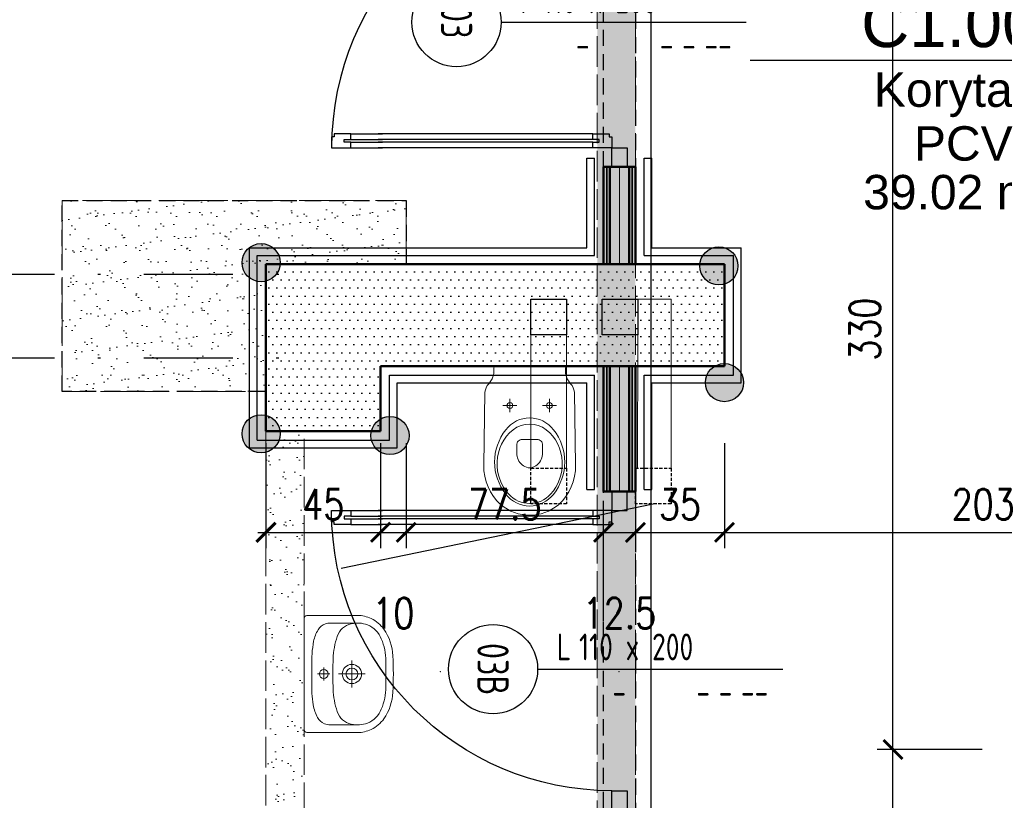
# Model space of a CAD drawing. Header units: millimetres. Extents: x 509 to 7952, y 243 to 5804.
# Tile 31 of 54: x 5062 to 5448, y 2819 to 3125. Entities that reach past the tile are written whole.
import ezdxf
from ezdxf.enums import TextEntityAlignment as Align

# ---------------------------------------------------------------- set-up
doc = ezdxf.new("R2010")
doc.units = ezdxf.units.MM
for name, pattern in [('ACAD_ISO02W100', [15, 12, -3]), ('HIDDEN', [9.525, 6.35, -3.175]), ('HIDDEN2', [0.1875, 0.125, -0.0625]), ('MO', [0.7, 0.35, -0.17, 0.01, -0.17])]:
    doc.linetypes.add(name, pattern=pattern)
for name, color, linetype in [('BS_OSM', 4, 'MO'), ('WK-Drzwi', 9, 'Continuous'), ('WK-EtykDrzwi', 11, 'Continuous'), ('WK-EtykPow', 173, 'Continuous'), ('WK-Opis', 143, 'Continuous'), ('WK-Poręcze', 252, 'Continuous'), ('WK-Schody', 254, 'Continuous'), ('WK-Wentylacja', 2, 'Continuous'), ('WK-Wymiary', 8, 'Continuous'), ('WK-Ściany', 7, 'Continuous')]:
    doc.layers.add(name, color=color, linetype=linetype)
doc.layers.add('WK-Pomieszczenia', color=173, linetype='Continuous', plot=False)
doc.layers.add('WK-widok', color=8, linetype='Continuous', lineweight=0)
doc.layers.add('WK-Wyburzenia', color=6, linetype='Continuous', lineweight=5)
doc.styles.add('Arial', font='micross.ttf', dxfattribs={"width": 0.9})
doc.styles.add('FLEX', font='romans.shx')
doc.styles.add('iso cp', font='isocpeur.ttf')
doc.styles.add('RomanS-Narrow', font='romans.shx', dxfattribs={"width": 0.8})
doc.linetypes.add('BATTING', pattern='A,0.00254,-2.54,[134,ltypeshp.shx,S=2.54,R=0,X=-2.54,Y=0],-5.08,[134,ltypeshp.shx,S=2.54,R=180,X=2.54,Y=0],-2.54', length=10.16254)
doc.linetypes.add('FLEX', pattern='A,0.002,-0.9,["~",FLEX,S=2,R=-17,X=-1.42,Y=-0.46],-0.9', length=1.802)
doc.dimstyles.new('AEC Dimension 1-50', dxfattribs={"dimtxt": 12, "dimasz": 0.075, "dimexe": 6.25, "dimexo": 0, "dimgap": 5, "dimtad": 1, "dimdec": 1, "dimrnd": 0.5, "dimzin": 9, "dimdsep": 46, "dimtxsty": 'RomanS-Narrow', "dimblk": 'ARCHTICK', "dimcen": 0.125, "dimdle": 3.125, "dimclrd": 8, "dimclre": 8, "dimclrt": 256, "dimadec": 1, "dimazin": 0, "dimtfac": 1, "dimtdec": 1, "dimtmove": 2, "dimatfit": 2, "dimfxl": 0, "dimtolj": 1, "dimtzin": 0, "dimarcsym": 0})
pattern_1 = [(37.5, (534.916, 699.143), (-0.320006, 9.788265), [0, -7.7216, 0, -8.636, 0, -8.255]), (7.5, (534.916, 699.143), (8.990466, 14.336502), [0, -4.1656, 0, -6.9596, 0, -2.667]), (327.5, (528.668, 699.143), (15.819847, 0.028744), [0, -2.54, 0, -9.144, 0, -11.938]), (317.5, (528.668, 699.143), (15.27113, 4.458586), [0, -1.27, 0, -5.9944, 0, -6.858])]

# ---------------------------------------------------------------- blocks, each defined once
blk = doc.blocks.new('J20A')
at = {"color": 8}
for p, q in [((-10.47, -15.46), (-5.02, -15.46)), ((-7.74, -12.8), (-7.74, -18.11)), ((10.47, -15.46), (5.02, -15.46)), ((7.74, -12.8), (7.74, -18.11))]:
    blk.add_line(p, q, dxfattribs=at)
for points in [[(0, 0), (-13.22, 0, 0.361499), (-14.04, -0.68), (-14.04, -1.97, -0.113832), (-14.72, -4.92), (-16.09, -6.9, 0.160391), (-17.54, -10.27, -9.743295)], [(0, 0), (13.22, 0, -0.361499), (14.04, -0.68), (14.04, -1.97, 0.113832), (14.72, -4.92), (16.09, -6.9, -0.160391), (17.54, -10.27, 9.743295)], [(-17.54, -10.27), (-18.01, -38.9, 0.215306), (-11.31, -54.4, 0.363764), (11.31, -54.4, 0.215307), (18.01, -38.9), (17.54, -10.27)]]:
    blk.add_lwpolyline(points, format="xyb")
for points in [[(-9.35, -24.93, -0.495421), (9.35, -24.93, -0.34834), (9.32, -50.32, -0.494226), (-9.35, -50.28, -0.347612)], [(-12.76, -37.61, -0.225934), (-6.49, -24.94, -0.33442), (6.49, -24.93, -0.225682), (12.76, -37.61, -0.205421), (8.17, -50.28, -0.442489), (-8.17, -50.28, -0.205423)], [(-2.92, -28.82), (2.93, -28.82, -0.480655), (5, -30.99), (5, -34.72, -0.244457), (2.45, -39.1, -0.328114), (-2.46, -39.1, -0.243111), (-5, -34.75), (-4.99, -30.99, -0.480295), (-2.92, -28.82)]]:
    blk.add_lwpolyline(points, format="xyb", close=True)
for centre in [(-7.74, -15.46), (7.74, -15.46)]:
    blk.add_circle(centre, 1.15, dxfattribs=at)
for p in [(-35, 0), (35, 0), (-35, -120), (35, -120)]:
    blk.add_point(p)
blk = doc.blocks.new('J50a')
for p, q in [((20.85, 0), (-20.85, 0)), ((-23, -2.14), (-23, -21)), ((23, -21), (23, -2.14)), ((2.53, -7.68), (-2.53, -7.68)), ((0, -10.13), (0, -5.23)), ((-20, -20.98), (-20, -10.2)), ((20, -10.2), (20, -20.98)), ((0, -23.98), (0, -13.48)), ((-5.34, -18.73), (5.34, -18.73))]:
    blk.add_line(p, q)
at = {"flags": 128}
for points in [[(-20.85, 0, 0.056329), (-22.22, -0.1, 0.274623), (-22.85, -0.67, 0.078029), (-23, -2.14, 0.987626)], [(20.85, 0, -0.056329), (22.22, -0.1, -0.274623), (22.85, -0.67, -0.078029), (23, -2.14, -0.987626)], [(-20, -10.2, -0.104891), (-19.52, -7.91, -0.153237), (-17.09, -5.29, -0.096443), (-12.1, -3.56, -0.04719), (-3.09, -2.97), (-2.75, -2.97, 0.009116), (2.75, -2.97), (3.09, -2.97, -0.053543), (12.87, -3.72, -0.091574), (17.37, -5.47, -0.166964), (19.69, -8.36, -0.062926), (20, -10.2, -1.040135)], [(-23, -21, 0.111521), (-21.76, -26.31, 0.123014), (-17.56, -31.31, 0.141312), (-7.12, -34.81, 0.026087), (7.12, -34.81, 0.141312), (17.56, -31.31, 0.123014), (21.76, -26.31, 0.111521), (23, -21)]]:
    blk.add_lwpolyline(points, format="xyb", dxfattribs=at)
blk.add_lwpolyline([(13.79, -30.26, 0.212121), (19.27, -24.85, 0.157769), (19.69, -18.5, 0.270169), (14.76, -12.99, 0.074819), (6.02, -11.37), (6.02, -11.37), (2.16, -11.22), (-2.16, -11.22), (-6.02, -11.37), (-6.02, -11.37, 0.074819), (-14.76, -12.99, 0.270169), (-19.69, -18.5, 0.157769), (-19.27, -24.85, 0.212121), (-13.79, -30.26, 0.110292), (-5.03, -31.99), (0, -32), (5.03, -31.99, 0.110292)], format="xyb", close=True, dxfattribs=at)
for centre, radius in [((0, -7.68), 1.73), ((0, -18.73), 3.78), ((0, -18.73), 2.33)]:
    blk.add_circle(centre, radius)
blk = doc.blocks.new('L2')
at = {"color": 8}
for p, q in [((7.5, 5), (20, 5)), ((7.5, 0), (20, 0))]:
    blk.add_line(p, q, dxfattribs=at)
at = {"color": 4}
for p, q in [((7.5, 3), (20, 3)), ((7.5, 2), (20, 2))]:
    blk.add_line(p, q, dxfattribs=at)
blk.add_lwpolyline([(0, 1), (0, 5), (7.5, 5), (7.5, 3), (5, 3), (5, 2), (7.5, 2), (7.5, 0), (1, 0), (1, 1)], close=True)
blk = doc.blocks.new('L3')
at = {"color": 8}
for p, q in [((-15, 2.5), (15, 2.5)), ((-15, -2.5), (15, -2.5))]:
    blk.add_line(p, q, dxfattribs=at)
for p, q in [((-22.5, -0.5), (-22.5, 0.5)), ((22.5, -0.5), (22.5, 0.5))]:
    blk.add_line(p, q)
at = {"color": 4}
for p, q in [((-15, 0.5), (15, 0.5)), ((-15, 0.5), (15, 0.5)), ((-15, -0.5), (15, -0.5)), ((-15, -0.5), (15, -0.5))]:
    blk.add_line(p, q, dxfattribs=at)
blk = doc.blocks.new('WK_Pow_tag_01_50')
at = {"color": 0, "linetype": 'ByBlock'}
blk.add_line((-2.789, 0), (2.789, 0), dxfattribs=at)
at = {"color": 0, "linetype": 'ByBlock', "style": 'Arial'}
for tag, height, p in [('POWIERZCHNIE:NUMERAUTO', 0.625, (0.071, 0.482)), ('POWIERZCHNIE:NAZWA', 0.45, (0, -0.455)), ('POWIERZCHNIE_WYKOŃCZENIE:POSADZKA', 0.45, (0, -1.091)), ('POWIERZCHNIE_STYL:POWOBLICZ', 0.45, (0, -1.728))]:
    blk.add_attdef(tag, text='', height=height, dxfattribs=at).set_placement(p, align=Align.MIDDLE)
blk = doc.blocks.new('_ArchTick')
at = {"color": 0, "linetype": 'ByBlock', "const_width": 15}
blk.add_lwpolyline([(-50, -50), (50, 50)], dxfattribs=at)
blk = doc.blocks.new('*D939')
at = {"layer": 'Defpoints', "color": 0}
for p in [(5404.26, 2838.87), (5439.26, 2838.87), (5439.26, 2568.87)]:
    blk.add_point(p, dxfattribs=at)
at = {"layer": 'WK-Wymiary', "color": 8, "linetype": 'Continuous', "lineweight": -2, "ltscale": 1.3}
for p, q in [((5404.26, 2565.74), (5404.26, 2841.99)), ((5439.26, 2838.87), (5398.01, 2838.87)), ((5439.26, 2568.87), (5398.01, 2568.87))]:
    blk.add_line(p, q, dxfattribs=at)
at = {"layer": 'WK-Wymiary', "color": 8, "linetype": 'ByBlock', "lineweight": -2, "xscale": 0.075, "yscale": 0.075, "zscale": 0.075}
for p, rotation in [((5404.26, 2838.87), 90), ((5404.26, 2568.87), 270)]:
    blk.add_blockref('_ArchTick', p, dxfattribs=dict(at, rotation=rotation))
at = {"layer": 'WK-Wymiary', "lineweight": -3, "insert": (5393.26, 2703.87), "char_height": 12, "attachment_point": 5, "rotation": 90, "style": 'RomanS-Narrow'}
blk.add_mtext('\\A1;\\A1;270', dxfattribs=at)
blk = doc.blocks.new('*D940')
at = {"layer": 'Defpoints', "color": 0}
for p in [(5404.26, 3168.87), (5439.26, 3168.87), (5439.26, 2838.87)]:
    blk.add_point(p, dxfattribs=at)
at = {"layer": 'WK-Wymiary', "color": 8, "linetype": 'Continuous', "lineweight": -2, "ltscale": 1.3}
for p, q in [((5404.26, 2835.74), (5404.26, 3171.99)), ((5439.26, 3168.87), (5398.01, 3168.87)), ((5439.26, 2838.87), (5398.01, 2838.87))]:
    blk.add_line(p, q, dxfattribs=at)
at = {"layer": 'WK-Wymiary', "color": 8, "linetype": 'ByBlock', "lineweight": -2, "xscale": 0.075, "yscale": 0.075, "zscale": 0.075}
for p, rotation in [((5404.26, 3168.87), 90), ((5404.26, 2838.87), 270)]:
    blk.add_blockref('_ArchTick', p, dxfattribs=dict(at, rotation=rotation))
at = {"layer": 'WK-Wymiary', "lineweight": -3, "insert": (5393.26, 3003.87), "char_height": 12, "attachment_point": 5, "rotation": 90, "style": 'RomanS-Narrow'}
blk.add_mtext('\\A1;\\A1;330', dxfattribs=at)
blk = doc.blocks.new('*D979')
at = {"layer": 'Defpoints', "color": 0}
for p in [(5158.17, 2959.13), (5203.17, 2959.13), (5203.17, 2924.13)]:
    blk.add_point(p, dxfattribs=at)
at = {"layer": 'WK-Wymiary', "color": 8, "linetype": 'Continuous', "lineweight": -2, "ltscale": 1.3}
for p, q in [((5158.17, 2959.13), (5158.17, 2917.88)), ((5203.17, 2959.13), (5203.17, 2917.88)), ((5155.04, 2924.13), (5206.29, 2924.13))]:
    blk.add_line(p, q, dxfattribs=at)
at = {"layer": 'WK-Wymiary', "color": 8, "linetype": 'ByBlock', "lineweight": -2, "xscale": 0.075, "yscale": 0.075, "zscale": 0.075, "rotation": 180}
blk.add_blockref('_ArchTick', (5158.17, 2924.13), dxfattribs=at)
at = {"layer": 'WK-Wymiary', "color": 8, "linetype": 'ByBlock', "lineweight": -2, "xscale": 0.075, "yscale": 0.075, "zscale": 0.075}
blk.add_blockref('_ArchTick', (5203.17, 2924.13), dxfattribs=at)
at = {"layer": 'WK-Wymiary', "lineweight": -3, "insert": (5180.67, 2935.13), "char_height": 12, "attachment_point": 5, "style": 'RomanS-Narrow'}
blk.add_mtext('\\A1;\\A1;45', dxfattribs=at)
blk = doc.blocks.new('*D980')
at = {"layer": 'Defpoints', "color": 0}
for p in [(5203.17, 2959.13), (5213.19, 2959.13), (5213.19, 2924.13)]:
    blk.add_point(p, dxfattribs=at)
at = {"layer": 'WK-Wymiary', "color": 8, "linetype": 'Continuous', "lineweight": -2, "ltscale": 1.3}
for p, q in [((5203.17, 2959.13), (5203.17, 2917.88)), ((5213.19, 2959.13), (5213.19, 2917.88)), ((5200.04, 2924.13), (5216.31, 2924.13))]:
    blk.add_line(p, q, dxfattribs=at)
at = {"layer": 'WK-Wymiary', "color": 8, "linetype": 'ByBlock', "lineweight": -2, "xscale": 0.075, "yscale": 0.075, "zscale": 0.075, "rotation": 180}
blk.add_blockref('_ArchTick', (5203.17, 2924.13), dxfattribs=at)
at = {"layer": 'WK-Wymiary', "color": 8, "linetype": 'ByBlock', "lineweight": -2, "xscale": 0.075, "yscale": 0.075, "zscale": 0.075}
blk.add_blockref('_ArchTick', (5213.19, 2924.13), dxfattribs=at)
at = {"layer": 'WK-Wymiary', "lineweight": -3, "insert": (5208.18, 2892.38), "char_height": 12, "attachment_point": 5, "style": 'RomanS-Narrow'}
blk.add_mtext('\\A1;\\A1;10', dxfattribs=at)
blk = doc.blocks.new('*D981')
at = {"layer": 'Defpoints', "color": 0}
for p in [(5213.19, 2959.13), (5290.67, 2924.13), (5290.67, 2889.13)]:
    blk.add_point(p, dxfattribs=at)
at = {"layer": 'WK-Wymiary', "color": 8, "linetype": 'Continuous', "lineweight": -2, "ltscale": 1.3}
for p, q in [((5213.19, 2959.13), (5213.19, 2917.88)), ((5290.67, 2889.13), (5290.67, 2930.38)), ((5210.06, 2924.13), (5293.79, 2924.13))]:
    blk.add_line(p, q, dxfattribs=at)
at = {"layer": 'WK-Wymiary', "color": 8, "linetype": 'ByBlock', "lineweight": -2, "xscale": 0.075, "yscale": 0.075, "zscale": 0.075, "rotation": 180}
blk.add_blockref('_ArchTick', (5213.19, 2924.13), dxfattribs=at)
at = {"layer": 'WK-Wymiary', "color": 8, "linetype": 'ByBlock', "lineweight": -2, "xscale": 0.075, "yscale": 0.075, "zscale": 0.075}
blk.add_blockref('_ArchTick', (5290.67, 2924.13), dxfattribs=at)
at = {"layer": 'WK-Wymiary', "lineweight": -3, "insert": (5251.93, 2935.13), "char_height": 12, "attachment_point": 5, "style": 'RomanS-Narrow'}
blk.add_mtext('\\A1;\\A1;77.5', dxfattribs=at)
blk = doc.blocks.new('*D982')
at = {"layer": 'Defpoints', "color": 0}
for p in [(5303.17, 2959.13), (5303.17, 2924.13), (5290.67, 2889.13)]:
    blk.add_point(p, dxfattribs=at)
at = {"layer": 'WK-Wymiary', "color": 8, "linetype": 'Continuous', "lineweight": -2, "ltscale": 1.3}
for p, q in [((5303.17, 2959.13), (5303.17, 2917.88)), ((5290.67, 2889.13), (5290.67, 2930.38)), ((5287.54, 2924.13), (5306.29, 2924.13))]:
    blk.add_line(p, q, dxfattribs=at)
at = {"layer": 'WK-Wymiary', "color": 8, "linetype": 'ByBlock', "lineweight": -2, "xscale": 0.075, "yscale": 0.075, "zscale": 0.075, "rotation": 180}
blk.add_blockref('_ArchTick', (5290.67, 2924.13), dxfattribs=at)
at = {"layer": 'WK-Wymiary', "color": 8, "linetype": 'ByBlock', "lineweight": -2, "xscale": 0.075, "yscale": 0.075, "zscale": 0.075}
blk.add_blockref('_ArchTick', (5303.17, 2924.13), dxfattribs=at)
at = {"layer": 'WK-Wymiary', "lineweight": -3, "insert": (5296.92, 2892.38), "char_height": 12, "attachment_point": 5, "style": 'RomanS-Narrow'}
blk.add_mtext('\\A1;\\A1;12.5', dxfattribs=at)
blk = doc.blocks.new('*D983')
at = {"layer": 'Defpoints', "color": 0}
for p in [(5303.17, 2959.13), (5338.14, 2959.13), (5338.14, 2924.13)]:
    blk.add_point(p, dxfattribs=at)
at = {"layer": 'WK-Wymiary', "color": 8, "linetype": 'Continuous', "lineweight": -2, "ltscale": 1.3}
for p, q in [((5303.17, 2959.13), (5303.17, 2917.88)), ((5338.14, 2959.13), (5338.14, 2917.88)), ((5300.04, 2924.13), (5341.27, 2924.13))]:
    blk.add_line(p, q, dxfattribs=at)
at = {"layer": 'WK-Wymiary', "color": 8, "linetype": 'ByBlock', "lineweight": -2, "xscale": 0.075, "yscale": 0.075, "zscale": 0.075, "rotation": 180}
blk.add_blockref('_ArchTick', (5303.17, 2924.13), dxfattribs=at)
at = {"layer": 'WK-Wymiary', "color": 8, "linetype": 'ByBlock', "lineweight": -2, "xscale": 0.075, "yscale": 0.075, "zscale": 0.075}
blk.add_blockref('_ArchTick', (5338.14, 2924.13), dxfattribs=at)
at = {"layer": 'WK-Wymiary', "lineweight": -3, "insert": (5320.66, 2935.13), "char_height": 12, "attachment_point": 5, "style": 'RomanS-Narrow'}
blk.add_mtext('\\A1;\\A1;35', dxfattribs=at)
blk = doc.blocks.new('*D984')
at = {"layer": 'Defpoints', "color": 0}
for p in [(5338.14, 2959.13), (5541.17, 2924.13), (5541.17, 2889.13)]:
    blk.add_point(p, dxfattribs=at)
at = {"layer": 'WK-Wymiary', "color": 8, "linetype": 'Continuous', "lineweight": -2, "ltscale": 1.3}
for p, q in [((5338.14, 2959.13), (5338.14, 2917.88)), ((5541.17, 2889.13), (5541.17, 2930.38)), ((5335.02, 2924.13), (5544.29, 2924.13))]:
    blk.add_line(p, q, dxfattribs=at)
at = {"layer": 'WK-Wymiary', "color": 8, "linetype": 'ByBlock', "lineweight": -2, "xscale": 0.075, "yscale": 0.075, "zscale": 0.075, "rotation": 180}
blk.add_blockref('_ArchTick', (5338.14, 2924.13), dxfattribs=at)
at = {"layer": 'WK-Wymiary', "color": 8, "linetype": 'ByBlock', "lineweight": -2, "xscale": 0.075, "yscale": 0.075, "zscale": 0.075}
blk.add_blockref('_ArchTick', (5541.17, 2924.13), dxfattribs=at)
at = {"layer": 'WK-Wymiary', "lineweight": -3, "insert": (5439.66, 2935.13), "char_height": 12, "attachment_point": 5, "style": 'RomanS-Narrow'}
blk.add_mtext('\\A1;\\A1;203', dxfattribs=at)
blk = doc.blocks.new('WK_Door_Tag_02_50L')
at = {"color": 0, "linetype": 'ByBlock', "lineweight": -2}
blk.add_line((0, 0), (0, 2.75), dxfattribs=at)
blk.add_circle((0, -0.5), 0.5, dxfattribs=at)
at = {"color": 0, "linetype": 'ByBlock', "lineweight": -2, "style": 'RomanS-Narrow', "width": 0.75}
for tag, p in [('DRZWI_OBIEKTY:WYPOSAZENIESAMOZAMYKACZ', (0.1, 2.031)), ('DRZWI_OBIEKTY:WYPOSAZENIEKRATKAWENT', (0.1, 1.781)), ('DRZWI_OBIEKTY:KONTROLADOSTĘPU', (0.1, 2.28)), ('DRZWI_STYL:KLASAPPOŻ', (0.1, 0.839))]:
    blk.add_attdef(tag, text='', height=0.3, rotation=90, dxfattribs=at).set_placement(p, align=Align.TOP_LEFT)
for tag, p in [('DRZWI_STYL:KIERUNEKOTWIERANIAZNAK', (-0.1, 0.214)), ('DRZWI_STYL:ROZMIAR', (-0.1, 0.464))]:
    blk.add_attdef(tag, p, '', height=0.3, rotation=90, dxfattribs=at)
at = {"color": 0, "linetype": 'ByBlock', "lineweight": -2, "style": 'RomanS-Narrow', "width": 0.75, "flags": 4}
blk.add_attdef('DRZWI_OBIEKTY:SYMBOL', text='', height=0.35, rotation=360, dxfattribs=at).set_placement((0, -0.5), align=Align.MIDDLE_CENTER)

msp = doc.modelspace()

# ---------------------------------------------------------------- hatches: boundary and pattern name
at = {"layer": 'WK-Poręcze'}
for points in [[(5163.74, 3030, 1), (5148.77, 3030, 1)], [(5343.42, 3028.74, 1), (5328.45, 3028.74, 1)], [(5345.61, 2982.92, 1), (5330.63, 2982.92, 1)], [(5163.74, 2962.83, 1), (5148.77, 2962.83, 1)], [(5214.34, 2962.13, 1), (5199.36, 2962.13, 1)]]:
    msp.add_hatch(color=253, dxfattribs=at).paths.add_polyline_path(points)
at = {"layer": 'WK-Wyburzenia', "linetype": 'Continuous', "lineweight": 0}
h = msp.add_hatch(dxfattribs=at)
h.set_pattern_fill('AR-SAND', color=6, scale=0.2, style=0)
h.set_pattern_definition(pattern_1)
h.paths.add_polyline_path([(5303.17, 3599.31), (5288.17, 3599.31), (5288.17, 3588.87), (5303.17, 3588.87)], flags=0)
h.paths.add_polyline_path([(5303.17, 3438.87), (5288.17, 3438.87), (5288.17, 3413.87), (5299.42, 3418.87), (5303.17, 3428.87)], flags=0)
h.paths.add_polyline_path([(5303.17, 3413.87), (5299.42, 3418.87), (5288.17, 3413.87), (5288.17, 3333.87), (5303.17, 3333.87)], flags=0)
h.paths.add_polyline_path([(5303.17, 3253.87), (5288.17, 3253.87), (5288.17, 2663.87), (5303.17, 2663.87)], flags=0)
h.paths.add_polyline_path([(5303.17, 2543.87), (5288.17, 2543.87), (5288.17, 2453.89), (5303.17, 2453.89)], flags=0)
h = msp.add_hatch(dxfattribs=at)
h.set_pattern_fill('AR-SAND', color=6, scale=0.2, style=0)
h.set_pattern_definition([(37.5, (534.916, 699.143), (-0.320006, 9.788265), [0, -7.7216, 0, -8.636, 0, -8.255]), (7.5, (534.916, 699.143), (8.990466, 14.336502), [0, -4.1656, 0, -6.9596, 0, -2.667]), (327.5, (528.668, 699.143), (15.819847, 0.028744), [0, -2.54, 0, -9.144, 0, -11.938]), (317.5, (528.668, 699.143), (15.27113, 4.458586), [0, -1.27, 0, -5.9944, 0, -6.858])])
h.paths.add_polyline_path([(5158.17, 3054.37), (5078.17, 3054.37), (5078.17, 2979.37), (5158.17, 2979.37), (5158.17, 3029.37)], flags=0)
h = msp.add_hatch(dxfattribs=at)
h.set_pattern_fill('AR-SAND', color=6, scale=0.2, style=0)
h.set_pattern_definition([(37.5, (534.916, 699.143), (-0.320006, 9.788265), [0, -7.7216, 0, -8.636, 0, -8.255]), (7.5, (534.916, 699.143), (8.990466, 14.336502), [0, -4.1656, 0, -6.9596, 0, -2.667]), (327.5, (528.668, 699.143), (15.819847, 0.028744), [0, -2.54, 0, -9.144, 0, -11.938]), (317.5, (528.668, 699.143), (15.27113, 4.458586), [0, -1.27, 0, -5.9944, 0, -6.858])])
h.paths.add_polyline_path([(5213.19, 3029.37), (5213.19, 3054.37), (5158.17, 3054.37), (5158.17, 3029.37)], flags=0)
h = msp.add_hatch(dxfattribs=at)
h.set_pattern_fill('AR-SAND', color=6, scale=0.2, style=0)
h.set_pattern_definition(pattern_1)
h.paths.add_polyline_path([(5173.17, 2963.87), (5158.17, 2963.87), (5158.17, 2783.87), (5173.17, 2798.87)], flags=0)
at = {"layer": 'WK-Ściany', "linetype": 'Continuous', "lineweight": -3}
h = msp.add_hatch(dxfattribs=at)
h.set_pattern_fill('DOTS', color=253, scale=2, style=0)
h.set_pattern_definition([(2e-14, (534.9164, 699.143), (1.5875, 3.175), [0, -3.175])])
h.paths.add_polyline_path([(5203.17, 3029.37), (5158.17, 3029.37), (5158.17, 2963.87), (5203.17, 2963.87), (5203.17, 2989.37)], flags=0)
h = msp.add_hatch(dxfattribs=at)
h.set_pattern_fill('DOTS', color=253, scale=2, style=0)
h.set_pattern_definition([(360, (534.9164, 699.143), (1.5875, 3.175), [0, -3.175])])
h.paths.add_polyline_path([(5213.19, 2989.37), (5213.19, 3029.37), (5203.17, 3029.37), (5203.17, 2989.37)], flags=0)
h = msp.add_hatch(dxfattribs=at)
h.set_pattern_fill('DOTS', color=253, scale=2, style=0)
h.set_pattern_definition([(360, (534.9164, 699.143), (1.5875, 3.175), [0, -3.175])])
h.paths.add_polyline_path([(5338.14, 2989.37), (5338.14, 3029.37), (5213.19, 3029.37), (5213.19, 2989.37)], flags=0)

# ---------------------------------------------------------------- linework, layer by layer
at = {"layer": 'BS_OSM', "ltscale": 100}
for p, q in [((4830.21, 3025.43), (5178.17, 3025.43)), ((4830.21, 2992.59), (5178.17, 2992.59))]:
    msp.add_line(p, q, dxfattribs=at)
at = {"layer": 'WK-Drzwi', "color": 9, "linetype": 'Continuous', "lineweight": -3}
for points in [[(5299.92, 3075.07), (5299.92, 3067.57), (5293.92, 3067.57), (5293.92, 3075.07)], [(5299.92, 2932.67), (5299.92, 2940.17), (5293.92, 2940.17), (5293.92, 2932.67)], [(5299.92, 2822.67), (5299.92, 2815.17), (5293.92, 2815.17), (5293.92, 2822.67)]]:
    msp.add_lwpolyline(points, close=True, dxfattribs=at)
at = {"layer": 'WK-Drzwi', "color": 8, "linetype": 'Continuous', "lineweight": -3}
msp.add_arc((5293.92, 3075.07), 110, 90, 180, dxfattribs=at)
at = {"layer": 'WK-Drzwi', "color": 8, "linetype": 'Continuous', "lineweight": -3, "extrusion": (0, 0, -1)}
msp.add_arc((-5293.92, 2932.67), 110, 270, 0, dxfattribs=at)
at = {"layer": 'WK-Opis'}
msp.add_lwpolyline([(5187.65, 2910.09), (5310.17, 2935.29)], dxfattribs=at)
at = {"layer": 'WK-Pomieszczenia', "color": 173, "linetype": 'HIDDEN', "lineweight": -3}
for p, q in [((5303.17, 3604.37), (5303.17, 3029.37)), ((5290.67, 3029.37), (5290.67, 3598.7)), ((5078.17, 2979.37), (5078.17, 3054.37)), ((5078.17, 3054.37), (5213.19, 3054.37)), ((5213.19, 3054.37), (5213.19, 3029.37)), ((5213.19, 3029.37), (5290.67, 3029.37)), ((5303.17, 3029.37), (5338.14, 3029.37)), ((5338.14, 3029.37), (5338.14, 2989.37)), ((5290.67, 2989.37), (5203.17, 2989.37)), ((5203.17, 2989.37), (5203.17, 2963.87)), ((5290.67, 2453.89), (5290.67, 2989.37)), ((5338.14, 2989.37), (5303.17, 2989.37)), ((5303.17, 2989.37), (5303.17, 2438.87)), ((5158.17, 2979.37), (5078.17, 2979.37)), ((5158.17, 2963.87), (5158.17, 2979.37)), ((5203.17, 2963.87), (5158.17, 2963.87))]:
    msp.add_line(p, q, dxfattribs=at)
at = {"layer": 'WK-Poręcze', "color": 252, "linetype": 'Continuous', "lineweight": -3}
for p, q in [((5284.17, 3035.87), (5284.17, 3071.07)), ((5284.17, 3071.07), (5287.17, 3071.07)), ((5287.17, 3032.87), (5287.17, 3071.07)), ((5306.67, 3071.07), (5309.67, 3071.07)), ((5306.67, 3032.87), (5306.67, 3071.07)), ((5309.67, 3035.87), (5309.67, 3071.07)), ((5151.67, 3035.87), (5284.17, 3035.87)), ((5151.67, 2957.37), (5151.67, 3035.87)), ((5309.67, 3035.87), (5344.64, 3035.87)), ((5344.64, 2982.87), (5344.64, 3035.87)), ((5154.67, 2960.37), (5154.67, 3032.87)), ((5154.67, 3032.87), (5287.17, 3032.87)), ((5306.67, 3032.87), (5341.64, 3032.87)), ((5341.64, 2985.87), (5341.64, 3032.87)), ((5206.67, 2985.87), (5287.17, 2985.87)), ((5206.67, 2960.37), (5206.67, 2985.87)), ((5287.17, 2940.89), (5287.17, 2985.87)), ((5306.67, 2985.87), (5341.64, 2985.87)), ((5306.67, 2940.89), (5306.67, 2985.87)), ((5209.67, 2957.37), (5209.67, 2982.87)), ((5209.67, 2982.87), (5284.17, 2982.87)), ((5284.17, 2940.89), (5284.17, 2982.87)), ((5309.67, 2940.89), (5309.67, 2982.87)), ((5309.67, 2982.87), (5344.64, 2982.87)), ((5154.67, 2960.37), (5206.67, 2960.37)), ((5151.67, 2957.37), (5209.67, 2957.37)), ((5284.17, 2940.89), (5287.17, 2940.89)), ((5306.67, 2940.89), (5309.67, 2940.89))]:
    msp.add_line(p, q, dxfattribs=at)
at = {"layer": 'WK-Poręcze', "color": 253}
for centre in [(5156.26, 3030), (5335.94, 3028.74), (5338.12, 2982.92), (5156.26, 2962.83), (5206.85, 2962.13)]:
    msp.add_circle(centre, 7.49, dxfattribs=at)
at = {"layer": 'WK-Schody', "ltscale": 1.3}
msp.add_line((5213.19, 3029.37), (5158.17, 3029.37), dxfattribs=at)
at = {"layer": 'WK-Wentylacja', "linetype": 'HIDDEN2', "ltscale": 10}
for points in [[(5262.17, 2949.29), (5276.17, 2949.29), (5276.17, 2935.29), (5262.17, 2935.29)], [(5303.17, 2949.29), (5317.17, 2949.29), (5317.17, 2935.29), (5303.17, 2935.29)]]:
    msp.add_lwpolyline(points, close=True, dxfattribs=at)
at = {"layer": 'WK-widok', "linetype": 'FLEX', "ltscale": 1.3}
for p, q in [((5317.17, 3015.72), (5304.17, 3015.73)), ((5317.17, 2949.29), (5317.17, 3015.72)), ((5304.17, 3001.73), (5304, 2949.29))]:
    msp.add_line(p, q, dxfattribs=at)
for points in [[(5262.17, 3001.73), (5262.17, 2949.29)], [(5276.17, 3001.73), (5276.17, 2949.29)]]:
    msp.add_lwpolyline(points, dxfattribs=at)
at = {"layer": 'WK-Wyburzenia', "color": 6, "linetype": 'ACAD_ISO02W100', "lineweight": 0}
for p, q in [((5288.17, 3253.87), (5288.17, 2663.87)), ((5303.17, 2663.87), (5303.17, 3253.87)), ((5158.17, 3054.37), (5078.17, 3054.37)), ((5078.17, 3054.37), (5078.17, 2979.37)), ((5213.19, 3054.37), (5158.17, 3054.37)), ((5213.19, 3029.37), (5213.19, 3054.37)), ((5158.17, 2979.37), (5158.17, 3029.37)), ((5158.17, 3029.37), (5213.19, 3029.37)), ((5078.17, 2979.37), (5158.17, 2979.37)), ((5173.17, 2963.87), (5158.17, 2963.87)), ((5158.17, 2963.87), (5158.17, 2783.87)), ((5173.17, 2798.87), (5173.17, 2963.87))]:
    msp.add_line(p, q, dxfattribs=at)
at = {"layer": 'WK-Wymiary', "color": 5, "ltscale": 1.3}
msp.add_lwpolyline([(5309.17, 3369.45), (5309.17, 2405.03)], dxfattribs=at)
at = {"layer": 'WK-Ściany', "color": 7, "linetype": 'Continuous', "lineweight": 50}
for p, q in [((5290.67, 3067.57), (5290.67, 3029.37)), ((5303.17, 3067.57), (5290.67, 3067.57)), ((5293.17, 3067.57), (5293.17, 3029.37)), ((5300.67, 3029.37), (5300.67, 3067.57)), ((5303.17, 3029.37), (5303.17, 3067.57)), ((5203.17, 3029.37), (5158.17, 3029.37)), ((5158.17, 3029.37), (5158.17, 2963.87)), ((5213.19, 3029.37), (5203.17, 3029.37)), ((5338.14, 3029.37), (5213.19, 3029.37)), ((5290.67, 3029.37), (5303.17, 3029.37)), ((5338.14, 2989.37), (5338.14, 3029.37)), ((5203.17, 2989.37), (5213.19, 2989.37)), ((5203.17, 2963.87), (5203.17, 2989.37)), ((5213.19, 2989.37), (5338.14, 2989.37)), ((5290.67, 2989.37), (5290.67, 2940.17)), ((5303.17, 2989.37), (5290.67, 2989.37)), ((5293.17, 2989.37), (5293.17, 2940.17)), ((5300.67, 2940.17), (5300.67, 2989.37)), ((5303.17, 2940.17), (5303.17, 2989.37)), ((5158.17, 2963.87), (5203.17, 2963.87)), ((5290.67, 2940.17), (5303.17, 2940.17))]:
    msp.add_line(p, q, dxfattribs=at)
at = {"layer": 'WK-Ściany', "color": 7, "linetype": 'Continuous', "lineweight": -3}
for p, q in [((5291.92, 3029.37), (5291.92, 3067.57)), ((5291.92, 3067.57), (5291.92, 3029.37)), ((5293.17, 3029.37), (5293.17, 3067.57)), ((5300.67, 3067.57), (5300.67, 3029.37)), ((5301.92, 3029.37), (5301.92, 3067.57)), ((5301.92, 3067.57), (5301.92, 3029.37)), ((5291.92, 2940.17), (5291.92, 2989.37)), ((5291.92, 2989.37), (5291.92, 2940.17)), ((5293.17, 2940.17), (5293.17, 2989.37)), ((5300.67, 2989.37), (5300.67, 2940.17)), ((5301.92, 2940.17), (5301.92, 2989.37)), ((5301.92, 2989.37), (5301.92, 2940.17))]:
    msp.add_line(p, q, dxfattribs=at)
at = {"layer": 'WK-Ściany', "color": 124, "linetype": 'BATTING', "lineweight": 0, "ltscale": 0.35}
for p, q in [((5296.92, 3067.57), (5296.92, 3029.37)), ((5296.92, 2989.37), (5296.92, 2940.17))]:
    msp.add_line(p, q, dxfattribs=at)
at = {"layer": 'WK-Ściany', "ltscale": 1.3}
for points in [[(5262.17, 3015.73), (5276.17, 3015.73), (5276.17, 3001.73), (5262.17, 3001.73)], [(5290.17, 3015.73), (5304.17, 3015.73), (5304.17, 3001.73), (5290.17, 3001.73)]]:
    msp.add_lwpolyline(points, close=True, dxfattribs=at)

# ---------------------------------------------------------------- block references
at = {"layer": 'WK-Drzwi', "color": 9, "linetype": 'Continuous', "lineweight": -3, "extrusion": (0, 0, -1), "yscale": 1.0999999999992, "zscale": -1, "rotation": 180}
msp.add_blockref('L2', (-5183.92, 3080.57), dxfattribs=at)
at = {"layer": 'WK-Drzwi', "color": 9, "linetype": 'Continuous', "lineweight": -3, "xscale": 2.444444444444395, "yscale": 1.1, "rotation": 180}
msp.add_blockref('L3', (5238.92, 3077.82), dxfattribs=at)
at = {"layer": 'WK-Drzwi', "color": 9, "linetype": 'Continuous', "lineweight": -3, "yscale": 1.0999999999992, "rotation": 180}
msp.add_blockref('L2', (5293.92, 3080.57), dxfattribs=at)
at = {"layer": 'WK-Drzwi', "color": 9, "linetype": 'Continuous', "lineweight": -3, "yscale": 1.0999999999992}
msp.add_blockref('L2', (5183.92, 2927.17), dxfattribs=at)
at = {"layer": 'WK-Drzwi', "color": 9, "linetype": 'Continuous', "lineweight": -3, "extrusion": (0, 0, -1), "xscale": 2.444444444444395, "yscale": 1.1, "zscale": -1}
msp.add_blockref('L3', (-5238.92, 2929.92), dxfattribs=at)
at = {"layer": 'WK-Drzwi', "color": 9, "linetype": 'Continuous', "lineweight": -3, "extrusion": (0, 0, -1), "yscale": 1.0999999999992, "zscale": -1}
msp.add_blockref('L2', (-5293.92, 2927.17), dxfattribs=at)
at = {"layer": 'WK-EtykDrzwi', "color": 11, "linetype": 'Continuous', "lineweight": -3, "ltscale": 1.3}
ref = msp.add_blockref('WK_Door_Tag_02_50L', (5250.44, 3124.44), dxfattribs=dict(at, xscale=35, yscale=35, zscale=35, rotation=270))
ref.add_attrib('DRZWI_OBIEKTY:KONTROLADOSTĘPU', '--', dxfattribs={"layer": '0', "color": 0, "linetype": 'ByBlock', "lineweight": -2, "height": 10.5, "style": 'iso cp', "width": 0.75}).set_placement((5330.25, 3120.94), align=Align.TOP_LEFT)
ref.add_attrib('DRZWI_STYL:KIERUNEKOTWIERANIAZNAK', 'P', (5257.94, 3127.94), dxfattribs={"layer": '0', "color": 0, "linetype": 'ByBlock', "lineweight": -2, "height": 10.5, "style": 'iso cp', "width": 0.75})
ref.add_attrib('DRZWI_STYL:KLASAPPOŻ', '-', dxfattribs={"layer": '0', "color": 0, "linetype": 'ByBlock', "lineweight": -2, "height": 10.5, "style": 'iso cp', "width": 0.75}).set_placement((5279.82, 3120.94), align=Align.TOP_LEFT)
ref.add_attrib('DRZWI_STYL:ROZMIAR', '110 x 200', (5266.69, 3127.94), dxfattribs={"layer": '0', "color": 0, "linetype": 'ByBlock', "lineweight": -2, "height": 10.5, "style": 'iso cp', "width": 0.75})
ref.add_attrib('DRZWI_OBIEKTY:WYPOSAZENIESAMOZAMYKACZ', '-', dxfattribs={"layer": '0', "color": 0, "linetype": 'ByBlock', "lineweight": -2, "height": 10.5, "style": 'iso cp', "width": 0.75}).set_placement((5321.51, 3120.94), align=Align.TOP_LEFT)
ref.add_attrib('DRZWI_OBIEKTY:WYPOSAZENIEKRATKAWENT', '-', dxfattribs={"layer": '0', "color": 0, "linetype": 'ByBlock', "lineweight": -2, "height": 10.5, "style": 'iso cp', "width": 0.75}).set_placement((5312.76, 3120.94), align=Align.TOP_LEFT)
ref.add_attrib('DRZWI_OBIEKTY:SYMBOL', '03', dxfattribs={"layer": '0', "color": 0, "linetype": 'ByBlock', "lineweight": -2, "height": 12.25, "rotation": 270, "style": 'iso cp', "width": 0.75}).set_placement((5232.94, 3124.44), align=Align.MIDDLE_CENTER)
ref = msp.add_blockref('WK_Door_Tag_02_50L', (5264.79, 2870.4), dxfattribs=dict(at, xscale=35, yscale=35, zscale=35, rotation=270))
ref.add_attrib('DRZWI_OBIEKTY:KONTROLADOSTĘPU', '--', dxfattribs={"layer": '0', "color": 0, "linetype": 'ByBlock', "lineweight": -2, "height": 10.5, "style": 'iso cp', "width": 0.75}).set_placement((5344.6, 2866.9), align=Align.TOP_LEFT)
ref.add_attrib('DRZWI_STYL:KIERUNEKOTWIERANIAZNAK', 'L', (5272.29, 2873.9), dxfattribs={"layer": '0', "color": 0, "linetype": 'ByBlock', "lineweight": -2, "height": 10.5, "style": 'iso cp', "width": 0.75})
ref.add_attrib('DRZWI_STYL:KLASAPPOŻ', '-', dxfattribs={"layer": '0', "color": 0, "linetype": 'ByBlock', "lineweight": -2, "height": 10.5, "style": 'iso cp', "width": 0.75}).set_placement((5294.17, 2866.9), align=Align.TOP_LEFT)
ref.add_attrib('DRZWI_STYL:ROZMIAR', '110 x 200', (5281.04, 2873.9), dxfattribs={"layer": '0', "color": 0, "linetype": 'ByBlock', "lineweight": -2, "height": 10.5, "style": 'iso cp', "width": 0.75})
ref.add_attrib('DRZWI_OBIEKTY:WYPOSAZENIESAMOZAMYKACZ', '-', dxfattribs={"layer": '0', "color": 0, "linetype": 'ByBlock', "lineweight": -2, "height": 10.5, "style": 'iso cp', "width": 0.75}).set_placement((5335.86, 2866.9), align=Align.TOP_LEFT)
ref.add_attrib('DRZWI_OBIEKTY:WYPOSAZENIEKRATKAWENT', '-', dxfattribs={"layer": '0', "color": 0, "linetype": 'ByBlock', "lineweight": -2, "height": 10.5, "style": 'iso cp', "width": 0.75}).set_placement((5327.11, 2866.9), align=Align.TOP_LEFT)
ref.add_attrib('DRZWI_OBIEKTY:SYMBOL', '03B', dxfattribs={"layer": '0', "color": 0, "linetype": 'ByBlock', "lineweight": -2, "height": 12.25, "rotation": 270, "style": 'iso cp', "width": 0.75}).set_placement((5247.29, 2870.4), align=Align.MIDDLE_CENTER)
at = {"layer": 'WK-EtykPow', "color": 173, "linetype": 'Continuous', "lineweight": -3, "ltscale": 1.3, "xscale": 30, "yscale": 30, "zscale": 40}
msp.add_blockref('WK_Pow_tag_01_50', (5431.87, 3109.55), dxfattribs=at).add_auto_attribs({'POWIERZCHNIE_WYKOŃCZENIE:POSADZKA': 'PCV', 'POWIERZCHNIE:NUMERAUTO': 'C1.001', 'POWIERZCHNIE:NAZWA': 'Korytarz', 'POWIERZCHNIE_STYL:POWOBLICZ': '39.02 m2'})
at = {"layer": 'WK-Wyburzenia', "color": 6, "linetype": 'Continuous', "lineweight": 5, "ltscale": 1.3}
msp.add_blockref('J20A', (5261.67, 2989.37), dxfattribs=at)
at = {"layer": 'WK-Wyburzenia', "color": 6, "linetype": 'Continuous', "lineweight": 5, "ltscale": 1.3, "rotation": 89.99999999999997}
msp.add_blockref('J50a', (5173.17, 2868.52), dxfattribs=at)

# ---------------------------------------------------------------- dimensions: what is measured, and where the dimension line sits
at = {"layer": 'WK-Wymiary', "color": 8, "linetype": 'Continuous', "lineweight": -3, "ltscale": 1.3}
for base, p1, p2, text, picture, middle in [((5404.26, 3168.87), (5439.26, 2838.87), (5439.26, 3168.87), '\\A1;330', '*D940', (5393.26, 3003.87)), ((5404.26, 2838.87), (5439.26, 2568.87), (5439.26, 2838.87), '\\A1;270', '*D939', (5393.26, 2703.87))]:
    dim = msp.add_linear_dim(base=base, p1=p1, p2=p2, angle=90, text=text, dimstyle='AEC Dimension 1-50', override={"dimclrd": 8, "dimclre": 8, "dimclrt": 256}, dxfattribs=at)
    dim.commit()
    dim.dimension.update_dxf_attribs({"geometry": picture, "text_midpoint": middle})
for base, p1, p2, text, picture, middle in [((5203.17, 2924.13), (5158.17, 2959.13), (5203.17, 2959.13), '\\A1;45', '*D979', (5180.67, 2935.13)), ((5213.19, 2924.13), (5203.17, 2959.13), (5213.19, 2959.13), '\\A1;10', '*D980', (5208.18, 2892.38)), ((5290.67, 2924.13), (5213.19, 2959.13), (5290.67, 2889.13), '\\A1;77.5', '*D981', (5251.93, 2935.13)), ((5303.17, 2924.13), (5290.67, 2889.13), (5303.17, 2959.13), '\\A1;12.5', '*D982', (5296.92, 2892.38)), ((5338.14, 2924.13), (5303.17, 2959.13), (5338.14, 2959.13), '\\A1;35', '*D983', (5320.66, 2935.13)), ((5541.17, 2924.13), (5338.14, 2959.13), (5541.17, 2889.13), '\\A1;203', '*D984', (5439.66, 2935.13))]:
    dim = msp.add_linear_dim(base=base, p1=p1, p2=p2, text=text, dimstyle='AEC Dimension 1-50', override={"dimclrd": 8, "dimclre": 8, "dimclrt": 256}, dxfattribs=at)
    dim.commit()
    dim.dimension.update_dxf_attribs({"geometry": picture, "text_midpoint": middle})

doc.saveas('drawing.dxf')
